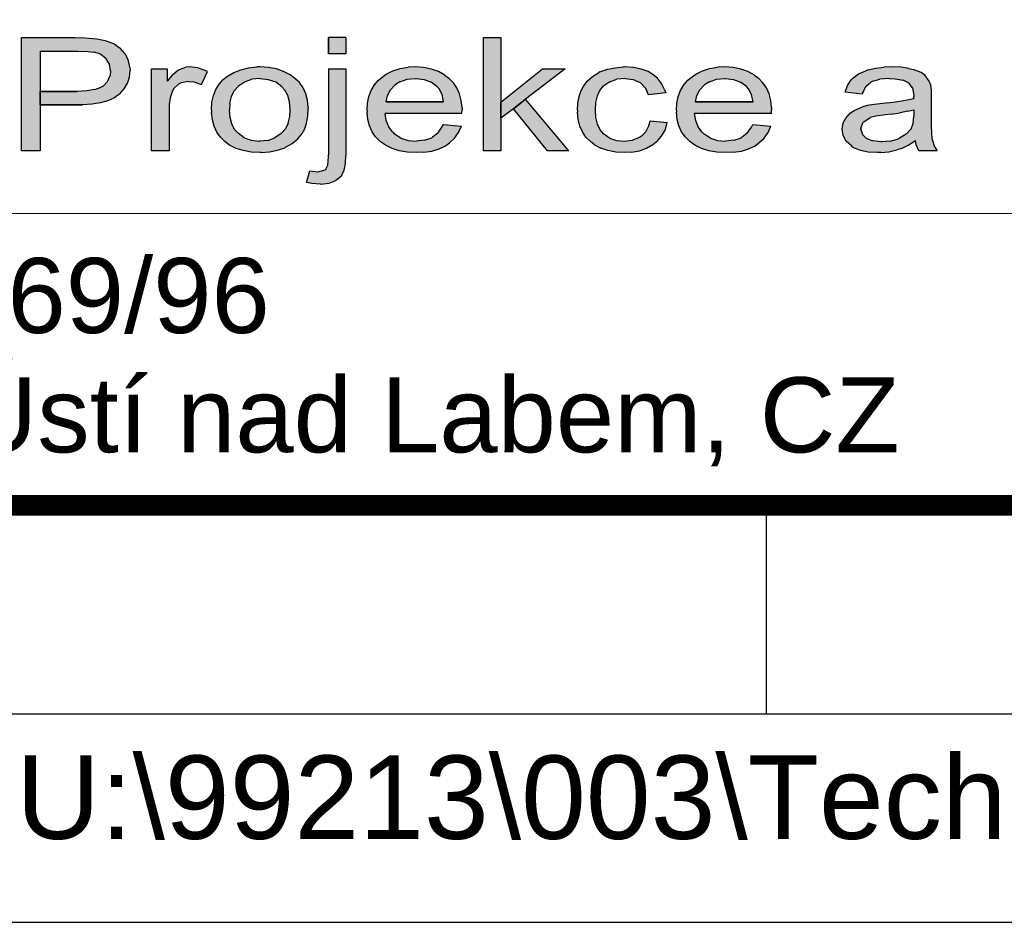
# Model space of a CAD drawing. Header units: millimetres. Extents: x -13222 to 1323140, y -27303 to 46947.
# Tile 4 of 11: x 48549 to 54454, y -27303 to -21892. Entities that reach past the tile are written whole.
import ezdxf
from ezdxf.enums import TextEntityAlignment as Align

# ---------------------------------------------------------------- set-up
doc = ezdxf.new("R2010")
doc.units = ezdxf.units.MM
doc.layers.add('_RAMECEK_FORMAT', color=255, linetype='Continuous', lineweight=25)
doc.styles.add('Arial', font='arial.ttf')

# ---------------------------------------------------------------- blocks, each defined once
blk = doc.blocks.new('A3-ČSN EN ISO 5457')
at = {"lineweight": 25}
blk.add_line((265, 5), (265, 10), dxfattribs=at)
for points in [[(0, 0), (420, 0), (420, 297), (0, 297)], [(15, 5), (415, 5), (415, 292), (15, 292)]]:
    blk.add_lwpolyline(points, close=True, dxfattribs=at)
at = {"color": 130, "const_width": 0.5}
blk.add_lwpolyline([(20, 10), (410, 10), (410, 287), (20, 287)], close=True, dxfattribs=at)
at = {"style": 'Arial', "flags": 8}
blk.add_attdef('CESTA', text='', height=2, dxfattribs=at).set_placement((247, 4), align=Align.TOP_LEFT)
blk = doc.blocks.new('INT-RAZITKO')
h = blk.add_hatch(color=240)
h.paths.add_polyline_path([(-162.872, 8.501), (-162.422, 8.501), (-162.422, 9.605), (-162.422, 9.925), (-162.422, 10.893), (-161.547, 10.893), (-161.508, 10.893), (-161.274, 10.885), (-161.125, 10.869), (-160.979, 10.816), (-160.841, 10.709), (-160.761, 10.576), (-160.733, 10.416), (-160.744, 10.308), (-160.805, 10.165), (-160.915, 10.052), (-160.959, 10.027), (-161.108, 9.969), (-161.301, 9.936), (-161.539, 9.925), (-162.422, 9.925), (-162.422, 9.605), (-161.404, 9.605), (-161.175, 9.621), (-160.973, 9.654), (-160.802, 9.701), (-160.659, 9.765), (-160.543, 9.845), (-160.523, 9.861), (-160.41, 9.986), (-160.33, 10.121), (-160.283, 10.267), (-160.267, 10.43), (-160.269, 10.502), (-160.303, 10.656), (-160.369, 10.8), (-160.391, 10.83), (-160.504, 10.96), (-160.645, 11.062), (-160.689, 11.084), (-160.863, 11.147), (-161.064, 11.186), (-161.161, 11.197), (-161.348, 11.208), (-161.586, 11.214), (-162.872, 11.214)])
h.paths.add_polyline_path([(-159.328, 9.613), (-159.306, 9.77), (-159.259, 9.917), (-159.226, 9.986), (-159.105, 10.101), (-159.044, 10.132), (-158.857, 10.165), (-158.735, 10.154), (-158.55, 10.093), (-158.407, 10.402), (-158.467, 10.43), (-158.652, 10.491), (-158.837, 10.51), (-158.926, 10.504), (-159.105, 10.444), (-159.132, 10.427), (-159.248, 10.325), (-159.373, 10.168), (-159.373, 10.466), (-159.751, 10.466), (-159.751, 8.501), (-159.331, 8.501), (-159.331, 9.53)])
h.paths.add_polyline_path([(-158.302, 9.663), (-158.313, 9.483), (-158.31, 9.42), (-158.291, 9.246), (-158.249, 9.091), (-158.186, 8.951), (-158.1, 8.829), (-157.99, 8.722), (-157.88, 8.639), (-157.722, 8.559), (-157.551, 8.504), (-157.361, 8.468), (-157.151, 8.457), (-157.118, 8.457), (-156.919, 8.473), (-156.732, 8.512), (-156.555, 8.575), (-156.539, 8.584), (-156.378, 8.675), (-156.243, 8.785), (-156.136, 8.915), (-156.078, 9.025), (-156.031, 9.166), (-156.003, 9.329), (-155.995, 9.511), (-155.995, 9.544), (-156.011, 9.715), (-156.053, 9.87), (-156.116, 10.01), (-156.205, 10.135), (-156.318, 10.245), (-156.428, 10.325), (-156.585, 10.405), (-156.757, 10.463), (-156.947, 10.499), (-157.151, 10.51), (-157.223, 10.51), (-157.422, 10.488), (-157.606, 10.446), (-157.775, 10.38), (-157.929, 10.292), (-158.031, 10.212), (-158.131, 10.099), (-158.211, 9.972), (-158.266, 9.825)])
h.paths.add_polyline_path([(-157.871, 9.646), (-157.833, 9.803), (-157.767, 9.939), (-157.674, 10.048), (-157.518, 10.154), (-157.347, 10.215), (-157.147, 10.234), (-156.95, 10.212), (-156.781, 10.151), (-156.632, 10.046), (-156.555, 9.958), (-156.483, 9.828), (-156.439, 9.674), (-156.425, 9.494), (-156.436, 9.32), (-156.475, 9.16), (-156.541, 9.028), (-156.638, 8.914), (-156.79, 8.81), (-156.961, 8.749), (-157.16, 8.729), (-157.358, 8.752), (-157.529, 8.815), (-157.675, 8.92), (-157.758, 9.014), (-157.827, 9.147), (-157.869, 9.301), (-157.882, 9.483)], flags=16)
h.paths.add_polyline_path([(-155.506, 8.402), (-155.506, 8.352), (-155.526, 8.167), (-155.573, 8.052), (-155.76, 7.996), (-155.956, 8.021), (-156.036, 7.739), (-155.907, 7.717), (-155.708, 7.703), (-155.7, 7.703), (-155.49, 7.725), (-155.327, 7.786), (-155.206, 7.888), (-155.184, 7.919), (-155.128, 8.037), (-155.098, 8.197), (-155.087, 8.393), (-155.087, 10.466), (-155.506, 10.466)])
h.paths.add_polyline_path([(-155.506, 10.827), (-155.087, 10.827), (-155.087, 11.214), (-155.506, 11.214)])
h.paths.add_polyline_path([(-154.405, 10.079), (-154.483, 9.95), (-154.538, 9.803), (-154.571, 9.643), (-154.582, 9.467), (-154.582, 9.425), (-154.565, 9.254), (-154.524, 9.097), (-154.461, 8.956), (-154.375, 8.832), (-154.265, 8.722), (-154.138, 8.633), (-153.983, 8.556), (-153.809, 8.501), (-153.616, 8.468), (-153.404, 8.457), (-153.222, 8.465), (-153.026, 8.495), (-152.852, 8.548), (-152.697, 8.622), (-152.603, 8.689), (-152.482, 8.802), (-152.385, 8.937), (-152.316, 9.091), (-152.75, 9.133), (-152.786, 9.067), (-152.885, 8.926), (-153.022, 8.816), (-153.202, 8.752), (-153.404, 8.73), (-153.597, 8.749), (-153.768, 8.807), (-153.92, 8.901), (-153.975, 8.953), (-154.063, 9.078), (-154.121, 9.224), (-154.149, 9.398), (-152.305, 9.398), (-152.303, 9.486), (-152.303, 9.538), (-152.322, 9.71), (-152.361, 9.867), (-152.424, 10.008), (-152.51, 10.132), (-152.617, 10.242), (-152.714, 10.314), (-152.868, 10.399), (-153.037, 10.46), (-153.224, 10.499), (-153.429, 10.51), (-153.597, 10.502), (-153.787, 10.471), (-153.961, 10.416), (-154.121, 10.339), (-154.262, 10.237), (-154.306, 10.195)])
h.paths.add_polyline_path([(-154.022, 9.966), (-153.909, 10.082), (-153.793, 10.157), (-153.619, 10.217), (-153.414, 10.238), (-153.213, 10.212), (-153.045, 10.148), (-152.904, 10.043), (-152.852, 9.983), (-152.783, 9.848), (-152.744, 9.671), (-154.127, 9.671), (-154.094, 9.828)], flags=16)
h.paths.add_polyline_path([(-151.789, 8.501), (-151.37, 8.501), (-151.37, 9.279), (-151.37, 9.665), (-151.37, 11.214), (-151.789, 11.214)])
h.paths.add_polyline_path([(-151.37, 9.665), (-151.37, 9.279), (-151.072, 9.505), (-150.779, 9.737), (-149.833, 10.466), (-150.376, 10.466)])
h.paths.add_polyline_path([(-150.255, 8.501), (-149.739, 8.501), (-150.779, 9.737), (-151.072, 9.505)])
h.paths.add_polyline_path([(-148.817, 10.455), (-148.997, 10.391), (-149.024, 10.377), (-149.176, 10.286), (-149.303, 10.17), (-149.4, 10.032), (-149.444, 9.947), (-149.493, 9.801), (-149.524, 9.643), (-149.535, 9.475), (-149.532, 9.425), (-149.515, 9.251), (-149.477, 9.094), (-149.413, 8.953), (-149.331, 8.829), (-149.223, 8.722), (-149.126, 8.647), (-148.975, 8.564), (-148.804, 8.504), (-148.616, 8.468), (-148.409, 8.457), (-148.241, 8.465), (-148.05, 8.501), (-147.879, 8.562), (-147.725, 8.65), (-147.603, 8.746), (-147.501, 8.873), (-147.426, 9.014), (-147.38, 9.177), (-147.791, 9.221), (-147.821, 9.102), (-147.893, 8.959), (-148, 8.851), (-148.047, 8.821), (-148.216, 8.752), (-148.414, 8.73), (-148.599, 8.749), (-148.768, 8.807), (-148.911, 8.909), (-148.991, 9.006), (-149.052, 9.138), (-149.091, 9.298), (-149.102, 9.486), (-149.091, 9.657), (-149.055, 9.817), (-148.994, 9.95), (-148.906, 10.057), (-148.903, 10.057), (-148.759, 10.157), (-148.588, 10.217), (-148.39, 10.237), (-148.196, 10.212), (-148.031, 10.137), (-148.003, 10.115), (-147.896, 9.997), (-147.827, 9.839), (-147.418, 9.889), (-147.443, 9.972), (-147.515, 10.118), (-147.617, 10.245), (-147.747, 10.35), (-147.838, 10.399), (-148.003, 10.46), (-148.194, 10.499), (-148.406, 10.51), (-148.431, 10.51), (-148.63, 10.493)])
h.paths.add_polyline_path([(-146.839, 10.237), (-146.883, 10.195), (-146.982, 10.079), (-147.059, 9.95), (-147.115, 9.803), (-147.148, 9.643), (-147.159, 9.467), (-147.159, 9.425), (-147.142, 9.254), (-147.101, 9.097), (-147.037, 8.956), (-146.952, 8.832), (-146.841, 8.722), (-146.715, 8.633), (-146.56, 8.556), (-146.386, 8.501), (-146.193, 8.468), (-145.98, 8.457), (-145.798, 8.465), (-145.602, 8.495), (-145.429, 8.548), (-145.274, 8.622), (-145.18, 8.689), (-145.059, 8.802), (-144.962, 8.937), (-144.893, 9.091), (-145.326, 9.133), (-145.362, 9.067), (-145.462, 8.926), (-145.599, 8.816), (-145.779, 8.752), (-145.98, 8.73), (-146.174, 8.749), (-146.345, 8.807), (-146.497, 8.901), (-146.552, 8.953), (-146.64, 9.078), (-146.698, 9.224), (-146.726, 9.398), (-144.882, 9.398), (-144.879, 9.486), (-144.879, 9.538), (-144.899, 9.71), (-144.937, 9.867), (-145.001, 10.008), (-145.086, 10.132), (-145.194, 10.242), (-145.291, 10.314), (-145.445, 10.399), (-145.613, 10.46), (-145.801, 10.499), (-146.005, 10.51), (-146.174, 10.502), (-146.364, 10.471), (-146.538, 10.416), (-146.698, 10.339)])
h.paths.add_polyline_path([(-146.485, 10.082), (-146.37, 10.157), (-146.196, 10.217), (-145.99, 10.238), (-145.79, 10.212), (-145.622, 10.148), (-145.481, 10.043), (-145.429, 9.983), (-145.36, 9.848), (-145.321, 9.671), (-146.703, 9.671), (-146.67, 9.828), (-146.599, 9.966)], flags=16)
h.paths.add_polyline_path([(-141.585, 10.477), (-141.772, 10.502), (-141.996, 10.51), (-142.183, 10.504), (-142.379, 10.479), (-142.559, 10.441), (-142.619, 10.422), (-142.796, 10.344), (-142.928, 10.242), (-142.967, 10.201), (-143.053, 10.066), (-143.111, 9.906), (-142.702, 9.861), (-142.688, 9.9), (-142.606, 10.052), (-142.492, 10.154), (-142.451, 10.173), (-142.283, 10.22), (-142.056, 10.234), (-141.916, 10.228), (-141.725, 10.192), (-141.578, 10.12), (-141.488, 10.005), (-141.46, 9.834), (-141.463, 9.748), (-141.582, 9.721), (-141.756, 9.687), (-141.965, 9.66), (-142.211, 9.632), (-142.418, 9.61), (-142.584, 9.583), (-142.713, 9.547), (-142.884, 9.475), (-142.984, 9.409), (-143.1, 9.285), (-143.157, 9.174), (-143.185, 9.02), (-143.16, 8.868), (-143.089, 8.733), (-142.964, 8.617), (-142.904, 8.575), (-142.746, 8.509), (-142.559, 8.471), (-142.338, 8.457), (-142.258, 8.46), (-142.062, 8.479), (-141.874, 8.52), (-141.764, 8.559), (-141.598, 8.639), (-141.427, 8.744), (-141.408, 8.644), (-141.344, 8.501), (-140.906, 8.501), (-140.958, 8.586), (-141.011, 8.738), (-141.022, 8.799), (-141.03, 8.923), (-141.038, 9.1), (-141.038, 9.323), (-141.038, 9.768), (-141.044, 9.952), (-141.06, 10.074), (-141.096, 10.173), (-141.19, 10.303), (-141.292, 10.375), (-141.482, 10.452)])
h.paths.add_polyline_path([(-141.463, 9.486), (-141.463, 9.365), (-141.463, 9.332), (-141.482, 9.158), (-141.531, 9.027), (-141.648, 8.898), (-141.808, 8.802), (-141.855, 8.782), (-142.037, 8.733), (-142.243, 8.716), (-142.457, 8.741), (-142.608, 8.807), (-142.688, 8.882), (-142.739, 9.032), (-142.675, 9.193), (-142.515, 9.296), (-142.379, 9.329), (-142.147, 9.362), (-142.012, 9.378), (-141.792, 9.412), (-141.609, 9.447)], flags=16)
h.paths.add_polyline_path([(-138.643, 10.466), (-139.062, 10.466), (-139.062, 8.501), (-138.643, 8.501)])
h.paths.add_polyline_path([(-138.643, 11.214), (-139.062, 11.214), (-139.062, 10.83), (-138.643, 10.83)])
h.paths.add_polyline_path([(-137.547, 9.861), (-137.484, 9.991), (-137.39, 10.085), (-137.296, 10.14), (-137.125, 10.201), (-136.926, 10.22), (-136.813, 10.215), (-136.634, 10.162), (-136.57, 10.126), (-136.463, 10.002), (-136.427, 9.875), (-136.413, 9.696), (-136.413, 8.501), (-135.994, 8.501), (-135.994, 9.723), (-135.999, 9.911), (-136.016, 10.032), (-136.057, 10.146), (-136.148, 10.278), (-136.25, 10.364), (-136.427, 10.446), (-136.452, 10.455), (-136.637, 10.496), (-136.838, 10.51), (-137.015, 10.499), (-137.197, 10.463), (-137.362, 10.397), (-137.503, 10.306), (-137.627, 10.187), (-137.627, 10.466), (-138.003, 10.466), (-138.003, 8.501), (-137.586, 8.501), (-137.586, 9.574), (-137.58, 9.693)])
h.paths.add_polyline_path([(-133.458, 10.245), (-133.458, 10.466), (-135.478, 10.466), (-135.478, 10.195), (-134.404, 10.195), (-134.211, 10.198), (-133.999, 10.206), (-135.572, 8.771), (-135.572, 8.501), (-133.383, 8.501), (-133.383, 8.788), (-134.526, 8.788), (-134.653, 8.788), (-134.849, 8.782), (-135.055, 8.771), (-134.796, 8.998)])
h.paths.add_polyline_path([(-133.67, 11.227), (-134.145, 11.227), (-134.401, 10.913), (-134.664, 11.227), (-135.144, 11.227), (-134.642, 10.709), (-134.194, 10.709)])
h.paths.add_polyline_path([(-132.928, 10.079), (-133.005, 9.95), (-133.06, 9.803), (-133.093, 9.643), (-133.104, 9.467), (-133.104, 9.425), (-133.088, 9.254), (-133.047, 9.097), (-132.983, 8.956), (-132.898, 8.832), (-132.787, 8.722), (-132.66, 8.633), (-132.506, 8.556), (-132.332, 8.501), (-132.139, 8.468), (-131.926, 8.457), (-131.744, 8.465), (-131.548, 8.495), (-131.374, 8.548), (-131.22, 8.622), (-131.126, 8.689), (-131.004, 8.802), (-130.908, 8.937), (-130.839, 9.091), (-131.272, 9.133), (-131.308, 9.067), (-131.407, 8.926), (-131.545, 8.816), (-131.725, 8.752), (-131.923, 8.73), (-132.117, 8.749), (-132.29, 8.807), (-132.442, 8.901), (-132.497, 8.953), (-132.586, 9.078), (-132.644, 9.224), (-132.671, 9.398), (-130.828, 9.398), (-130.825, 9.486), (-130.825, 9.538), (-130.844, 9.71), (-130.883, 9.867), (-130.947, 10.008), (-131.032, 10.132), (-131.14, 10.242), (-131.236, 10.314), (-131.388, 10.399), (-131.559, 10.46), (-131.747, 10.499), (-131.951, 10.51), (-132.117, 10.502), (-132.31, 10.471), (-132.484, 10.416), (-132.644, 10.339), (-132.784, 10.237), (-132.829, 10.195)])
h.paths.add_polyline_path([(-132.544, 9.966), (-132.431, 10.082), (-132.315, 10.157), (-132.141, 10.217), (-131.936, 10.238), (-131.736, 10.212), (-131.567, 10.148), (-131.427, 10.043), (-131.374, 9.983), (-131.305, 9.848), (-131.267, 9.671), (-132.649, 9.671), (-132.616, 9.828)], flags=16)
h.paths.add_polyline_path([(-129.937, 10.187), (-129.937, 10.466), (-130.312, 10.466), (-130.312, 8.501), (-129.892, 8.501), (-129.892, 9.574), (-129.887, 9.693), (-129.854, 9.861), (-129.79, 9.991), (-129.699, 10.085), (-129.605, 10.14), (-129.432, 10.201), (-129.236, 10.22), (-129.122, 10.215), (-128.943, 10.162), (-128.88, 10.126), (-128.772, 10.002), (-128.733, 9.875), (-128.722, 9.696), (-128.722, 8.501), (-128.303, 8.501), (-128.303, 9.723), (-128.308, 9.911), (-128.325, 10.032), (-128.366, 10.146), (-128.457, 10.278), (-128.56, 10.364), (-128.736, 10.446), (-128.761, 10.455), (-128.946, 10.496), (-129.147, 10.51), (-129.321, 10.499), (-129.506, 10.463), (-129.669, 10.397), (-129.812, 10.306)])
h.paths.add_polyline_path([(-127.445, 10.466), (-127.897, 10.466), (-126.959, 8.498), (-126.995, 8.415), (-127.061, 8.277), (-127.125, 8.167), (-127.275, 8.056), (-127.486, 8.026), (-127.525, 8.029), (-127.726, 8.057), (-127.679, 7.745), (-127.596, 7.725), (-127.409, 7.703), (-127.235, 7.72), (-127.064, 7.781), (-127.058, 7.783), (-126.926, 7.883), (-126.809, 8.018), (-126.741, 8.131), (-126.664, 8.277), (-126.573, 8.468), (-125.632, 10.466), (-126.051, 10.466), (-126.578, 9.32), (-126.642, 9.177), (-126.7, 9.025), (-126.752, 8.873), (-126.752, 8.876), (-126.807, 9.031), (-126.868, 9.183), (-126.931, 9.329)])
h.paths.add_polyline_path([(-126.995, 10.709), (-126.65, 10.709), (-126.137, 11.227), (-126.686, 11.227)])
h.paths.add_polyline_path([(-124.834, 9.77), (-124.79, 9.917), (-124.757, 9.986), (-124.635, 10.101), (-124.575, 10.132), (-124.387, 10.165), (-124.266, 10.154), (-124.081, 10.093), (-123.935, 10.402), (-123.998, 10.43), (-124.183, 10.491), (-124.365, 10.51), (-124.456, 10.504), (-124.635, 10.444), (-124.66, 10.427), (-124.776, 10.325), (-124.903, 10.168), (-124.903, 10.466), (-125.278, 10.466), (-125.278, 8.501), (-124.859, 8.501), (-124.859, 9.53), (-124.856, 9.613)])
h.paths.add_polyline_path([(-123.683, 8.501), (-123.264, 10.466), (-123.683, 10.466)])
h.paths.add_polyline_path([(-123.683, 11.214), (-123.683, 10.83), (-123.264, 10.83), (-123.264, 11.214)])
h.paths.add_polyline_path([(-123.683, 8.501), (-123.264, 8.501), (-123.264, 10.466)])
h.paths.add_polyline_path([(-122.626, 8.501), (-122.207, 8.501), (-122.207, 9.574), (-122.202, 9.693), (-122.168, 9.861), (-122.105, 9.991), (-122.011, 10.085), (-121.92, 10.14), (-121.746, 10.201), (-121.55, 10.22), (-121.434, 10.215), (-121.258, 10.162), (-121.194, 10.126), (-121.084, 10.002), (-121.048, 9.875), (-121.034, 9.696), (-121.034, 8.501), (-120.618, 8.501), (-120.618, 9.723), (-120.623, 9.911), (-120.64, 10.032), (-120.681, 10.146), (-120.769, 10.278), (-120.871, 10.364), (-121.051, 10.446), (-121.076, 10.455), (-121.261, 10.496), (-121.462, 10.51), (-121.636, 10.499), (-121.821, 10.463), (-121.984, 10.397), (-122.127, 10.306), (-122.248, 10.187), (-122.248, 10.466), (-122.626, 10.466)])
h.paths.add_polyline_path([(-120.005, 10.013), (-120.035, 9.958), (-120.09, 9.809), (-120.124, 9.657), (-120.135, 9.494), (-120.126, 9.356), (-120.093, 9.202), (-120.038, 9.056), (-119.958, 8.92), (-119.856, 8.793), (-119.765, 8.711), (-119.621, 8.62), (-119.456, 8.553), (-119.271, 8.515), (-119.064, 8.501), (-119.05, 8.501), (-118.86, 8.517), (-118.683, 8.567), (-118.523, 8.647), (-118.38, 8.758), (-118.382, 8.6), (-118.391, 8.435), (-118.41, 8.329), (-118.495, 8.181), (-118.625, 8.07), (-118.683, 8.043), (-118.857, 7.996), (-119.075, 7.979), (-119.144, 7.982), (-119.343, 8.01), (-119.5, 8.07), (-119.577, 8.137), (-119.643, 8.291), (-120.049, 8.338), (-120.046, 8.241), (-120.005, 8.09), (-119.917, 7.963), (-119.787, 7.863), (-119.657, 7.8), (-119.483, 7.748), (-119.29, 7.714), (-119.072, 7.703), (-119.003, 7.703), (-118.796, 7.72), (-118.609, 7.759), (-118.443, 7.814), (-118.313, 7.883), (-118.173, 7.99), (-118.07, 8.117), (-118.059, 8.139), (-118.013, 8.25), (-117.979, 8.393), (-117.96, 8.564), (-117.955, 8.769), (-117.955, 10.466), (-118.341, 10.466), (-118.341, 10.228), (-118.385, 10.27), (-118.531, 10.375), (-118.691, 10.449), (-118.868, 10.496), (-119.064, 10.51), (-119.078, 10.51), (-119.282, 10.493), (-119.467, 10.452), (-119.632, 10.38), (-119.643, 10.375), (-119.79, 10.278), (-119.911, 10.157)])
h.paths.add_polyline_path([(-119.599, 9.944), (-119.508, 10.055), (-119.387, 10.143), (-119.221, 10.212), (-119.034, 10.234), (-118.865, 10.217), (-118.697, 10.157), (-118.545, 10.052), (-118.473, 9.972), (-118.402, 9.842), (-118.36, 9.687), (-118.346, 9.508), (-118.355, 9.356), (-118.388, 9.196), (-118.451, 9.061), (-118.54, 8.953), (-118.667, 8.862), (-118.835, 8.799), (-119.025, 8.777), (-119.191, 8.793), (-119.362, 8.851), (-119.511, 8.953), (-119.585, 9.045), (-119.652, 9.174), (-119.69, 9.332), (-119.704, 9.519), (-119.696, 9.646), (-119.663, 9.806)], flags=16)
at = {"color": 240}
for p, q in [((-162.872, 8.501), (-162.872, 11.214)), ((-162.872, 11.214), (-161.586, 11.214)), ((-161.586, 11.214), (-161.348, 11.208)), ((-161.348, 11.208), (-161.161, 11.197)), ((-161.161, 11.197), (-161.064, 11.186)), ((-161.064, 11.186), (-160.863, 11.147)), ((-160.863, 11.147), (-160.689, 11.084)), ((-155.506, 11.214), (-155.506, 10.827)), ((-155.087, 11.214), (-155.506, 11.214)), ((-155.506, 10.827), (-155.506, 11.214)), ((-155.506, 11.214), (-155.506, 10.827)), ((-155.087, 11.214), (-155.087, 10.827)), ((-151.789, 8.501), (-151.789, 11.214)), ((-151.789, 11.214), (-151.37, 11.214)), ((-151.37, 11.214), (-151.37, 9.665)), ((-162.422, 10.893), (-162.422, 9.925)), ((-162.422, 10.893), (-161.547, 10.893)), ((-161.547, 10.893), (-161.508, 10.893)), ((-161.508, 10.893), (-161.274, 10.885)), ((-161.274, 10.885), (-161.125, 10.869)), ((-160.979, 10.816), (-161.125, 10.869)), ((-160.689, 11.084), (-160.645, 11.062)), ((-160.645, 11.062), (-160.504, 10.96)), ((-160.391, 10.83), (-160.504, 10.96)), ((-160.841, 10.709), (-160.979, 10.816)), ((-160.761, 10.576), (-160.841, 10.709)), ((-160.369, 10.8), (-160.391, 10.83)), ((-160.303, 10.656), (-160.369, 10.8)), ((-160.269, 10.502), (-160.303, 10.656)), ((-155.087, 10.827), (-155.506, 10.827)), ((-155.506, 10.827), (-155.506, 10.827)), ((-160.733, 10.416), (-160.761, 10.576)), ((-160.733, 10.416), (-160.744, 10.308)), ((-160.283, 10.267), (-160.267, 10.43)), ((-160.269, 10.502), (-160.267, 10.43)), ((-159.751, 8.501), (-159.751, 10.466)), ((-159.751, 10.466), (-159.373, 10.466)), ((-159.373, 10.466), (-159.373, 10.168)), ((-159.248, 10.325), (-159.132, 10.427)), ((-159.132, 10.427), (-159.105, 10.444)), ((-159.105, 10.444), (-158.926, 10.504)), ((-158.837, 10.51), (-158.926, 10.504)), ((-158.652, 10.491), (-158.837, 10.51)), ((-158.467, 10.43), (-158.652, 10.491)), ((-158.55, 10.093), (-158.407, 10.402)), ((-158.407, 10.402), (-158.467, 10.43)), ((-157.775, 10.38), (-157.606, 10.446)), ((-157.606, 10.446), (-157.422, 10.488)), ((-157.422, 10.488), (-157.223, 10.51)), ((-157.151, 10.51), (-157.223, 10.51)), ((-156.947, 10.499), (-157.151, 10.51)), ((-156.757, 10.463), (-156.947, 10.499)), ((-156.585, 10.405), (-156.757, 10.463)), ((-156.428, 10.325), (-156.585, 10.405)), ((-155.506, 10.466), (-155.506, 8.402)), ((-155.506, 10.466), (-155.087, 10.466)), ((-155.087, 10.466), (-155.087, 8.393)), ((-154.121, 10.339), (-153.961, 10.416)), ((-153.961, 10.416), (-153.787, 10.471)), ((-153.787, 10.471), (-153.597, 10.502)), ((-153.429, 10.51), (-153.597, 10.502)), ((-153.224, 10.499), (-153.429, 10.51)), ((-153.037, 10.46), (-153.224, 10.499)), ((-152.868, 10.399), (-153.037, 10.46)), ((-152.714, 10.314), (-152.868, 10.399)), ((-151.37, 9.665), (-150.376, 10.466)), ((-149.833, 10.466), (-150.779, 9.737)), ((-150.376, 10.466), (-149.833, 10.466)), ((-148.997, 10.391), (-148.817, 10.455)), ((-148.817, 10.455), (-148.63, 10.493)), ((-148.63, 10.493), (-148.431, 10.51)), ((-148.406, 10.51), (-148.431, 10.51)), ((-148.194, 10.499), (-148.406, 10.51)), ((-148.003, 10.46), (-148.194, 10.499)), ((-147.838, 10.399), (-148.003, 10.46)), ((-147.747, 10.35), (-147.838, 10.399)), ((-146.698, 10.339), (-146.538, 10.416)), ((-146.538, 10.416), (-146.364, 10.471)), ((-146.364, 10.471), (-146.174, 10.502)), ((-146.005, 10.51), (-146.174, 10.502)), ((-145.801, 10.499), (-146.005, 10.51)), ((-145.613, 10.46), (-145.801, 10.499)), ((-145.445, 10.399), (-145.613, 10.46)), ((-145.291, 10.314), (-145.445, 10.399)), ((-142.796, 10.344), (-142.619, 10.422)), ((-142.559, 10.441), (-142.619, 10.422)), ((-142.559, 10.441), (-142.379, 10.479)), ((-142.379, 10.479), (-142.183, 10.504)), ((-141.996, 10.51), (-142.183, 10.504)), ((-141.772, 10.502), (-141.996, 10.51)), ((-141.585, 10.477), (-141.772, 10.502)), ((-141.585, 10.477), (-141.482, 10.452)), ((-141.292, 10.375), (-141.482, 10.452)), ((-160.915, 10.052), (-160.805, 10.165)), ((-160.805, 10.165), (-160.744, 10.308)), ((-160.33, 10.121), (-160.283, 10.267)), ((-159.248, 10.325), (-159.373, 10.168)), ((-159.373, 10.168), (-159.373, 10.168)), ((-158.857, 10.165), (-159.044, 10.132)), ((-158.857, 10.165), (-158.735, 10.154)), ((-158.131, 10.099), (-158.031, 10.212)), ((-158.031, 10.212), (-157.929, 10.292)), ((-157.929, 10.292), (-157.775, 10.38)), ((-157.518, 10.154), (-157.347, 10.215)), ((-157.151, 10.234), (-157.347, 10.215)), ((-157.151, 10.234), (-157.143, 10.234)), ((-157.143, 10.234), (-156.95, 10.212)), ((-156.95, 10.212), (-156.781, 10.151)), ((-156.318, 10.245), (-156.428, 10.325)), ((-156.205, 10.135), (-156.318, 10.245)), ((-154.405, 10.079), (-154.306, 10.195)), ((-154.306, 10.195), (-154.262, 10.237)), ((-154.262, 10.237), (-154.121, 10.339)), ((-153.793, 10.157), (-153.909, 10.082)), ((-153.793, 10.157), (-153.619, 10.217)), ((-153.619, 10.217), (-153.423, 10.237)), ((-153.423, 10.237), (-153.406, 10.237)), ((-153.406, 10.237), (-153.213, 10.212)), ((-153.213, 10.212), (-153.045, 10.148)), ((-152.714, 10.314), (-152.617, 10.242)), ((-152.51, 10.132), (-152.617, 10.242)), ((-149.4, 10.032), (-149.303, 10.17)), ((-149.303, 10.17), (-149.176, 10.286)), ((-149.176, 10.286), (-149.024, 10.377)), ((-148.997, 10.391), (-149.024, 10.377)), ((-148.759, 10.157), (-148.903, 10.057)), ((-148.759, 10.157), (-148.588, 10.217)), ((-148.39, 10.237), (-148.588, 10.217)), ((-148.39, 10.237), (-148.196, 10.212)), ((-148.196, 10.212), (-148.031, 10.137)), ((-147.617, 10.245), (-147.747, 10.35)), ((-147.515, 10.118), (-147.617, 10.245)), ((-146.982, 10.079), (-146.883, 10.195)), ((-146.883, 10.195), (-146.839, 10.237)), ((-146.839, 10.237), (-146.698, 10.339)), ((-146.37, 10.157), (-146.485, 10.082)), ((-146.37, 10.157), (-146.196, 10.217)), ((-146.196, 10.217), (-146, 10.237)), ((-146, 10.237), (-145.983, 10.237)), ((-145.983, 10.237), (-145.79, 10.212)), ((-145.79, 10.212), (-145.622, 10.148)), ((-145.291, 10.314), (-145.194, 10.242)), ((-145.086, 10.132), (-145.194, 10.242)), ((-143.053, 10.066), (-142.967, 10.201)), ((-142.967, 10.201), (-142.928, 10.242)), ((-142.928, 10.242), (-142.796, 10.344)), ((-142.451, 10.173), (-142.492, 10.154)), ((-142.451, 10.173), (-142.283, 10.22)), ((-142.056, 10.234), (-142.283, 10.22)), ((-142.056, 10.234), (-141.916, 10.228)), ((-141.916, 10.228), (-141.725, 10.192)), ((-141.579, 10.121), (-141.725, 10.192)), ((-141.19, 10.303), (-141.292, 10.375)), ((-141.096, 10.173), (-141.19, 10.303)), ((-141.06, 10.074), (-141.096, 10.173)), ((-162.422, 9.925), (-162.422, 9.605)), ((-161.539, 9.925), (-162.422, 9.925)), ((-162.422, 9.925), (-161.539, 9.925)), ((-162.422, 9.925), (-161.539, 9.925)), ((-162.422, 9.605), (-162.422, 9.925)), ((-161.301, 9.936), (-161.539, 9.925)), ((-161.539, 9.925), (-161.539, 9.925)), ((-161.108, 9.969), (-161.301, 9.936)), ((-161.108, 9.969), (-160.959, 10.027)), ((-160.915, 10.052), (-160.959, 10.027)), ((-160.523, 9.861), (-160.41, 9.986)), ((-160.41, 9.986), (-160.33, 10.121)), ((-159.226, 9.986), (-159.259, 9.917)), ((-159.105, 10.101), (-159.226, 9.986)), ((-159.044, 10.132), (-159.105, 10.101)), ((-158.735, 10.154), (-158.55, 10.093)), ((-158.266, 9.825), (-158.211, 9.972)), ((-158.211, 9.972), (-158.131, 10.099)), ((-157.833, 9.803), (-157.767, 9.939)), ((-157.767, 9.939), (-157.675, 10.046)), ((-157.664, 10.055), (-157.675, 10.046)), ((-157.664, 10.055), (-157.518, 10.154)), ((-156.632, 10.046), (-156.781, 10.151)), ((-156.555, 9.958), (-156.632, 10.046)), ((-156.483, 9.828), (-156.555, 9.958)), ((-156.116, 10.01), (-156.205, 10.135)), ((-156.053, 9.87), (-156.116, 10.01)), ((-154.538, 9.803), (-154.483, 9.95)), ((-154.483, 9.95), (-154.405, 10.079)), ((-154.094, 9.828), (-154.022, 9.966)), ((-154.022, 9.966), (-153.909, 10.082)), ((-152.904, 10.043), (-153.045, 10.148)), ((-152.852, 9.983), (-152.904, 10.043)), ((-152.783, 9.848), (-152.852, 9.983)), ((-152.424, 10.008), (-152.51, 10.132)), ((-152.361, 9.867), (-152.424, 10.008)), ((-149.493, 9.801), (-149.444, 9.947)), ((-149.444, 9.947), (-149.4, 10.032)), ((-149.055, 9.817), (-148.994, 9.95)), ((-148.994, 9.95), (-148.906, 10.057)), ((-148.903, 10.057), (-148.906, 10.057)), ((-148.003, 10.115), (-148.031, 10.137)), ((-148.003, 10.115), (-147.896, 9.997)), ((-147.827, 9.839), (-147.896, 9.997)), ((-147.443, 9.972), (-147.515, 10.118)), ((-147.443, 9.972), (-147.418, 9.889)), ((-147.115, 9.803), (-147.059, 9.95)), ((-147.059, 9.95), (-146.982, 10.079)), ((-146.67, 9.828), (-146.599, 9.966)), ((-146.599, 9.966), (-146.485, 10.082)), ((-145.481, 10.043), (-145.622, 10.148)), ((-145.429, 9.983), (-145.481, 10.043)), ((-145.36, 9.848), (-145.429, 9.983)), ((-145.001, 10.008), (-145.086, 10.132)), ((-144.937, 9.867), (-145.001, 10.008)), ((-143.111, 9.906), (-143.053, 10.066)), ((-142.688, 9.9), (-142.606, 10.052)), ((-142.606, 10.052), (-142.492, 10.154)), ((-141.579, 10.121), (-141.576, 10.118)), ((-141.488, 10.005), (-141.576, 10.118)), ((-141.46, 9.834), (-141.488, 10.005)), ((-141.044, 9.952), (-141.06, 10.074)), ((-141.038, 9.768), (-141.044, 9.952)), ((-160.802, 9.701), (-160.973, 9.654)), ((-160.659, 9.765), (-160.802, 9.701)), ((-160.543, 9.845), (-160.659, 9.765)), ((-160.523, 9.861), (-160.543, 9.845)), ((-159.306, 9.77), (-159.328, 9.613)), ((-159.259, 9.917), (-159.306, 9.77)), ((-158.302, 9.663), (-158.266, 9.825)), ((-157.871, 9.646), (-157.833, 9.803)), ((-156.439, 9.674), (-156.483, 9.828)), ((-156.011, 9.715), (-156.053, 9.87)), ((-155.995, 9.544), (-156.011, 9.715)), ((-154.571, 9.643), (-154.538, 9.803)), ((-154.127, 9.671), (-154.094, 9.828)), ((-152.744, 9.671), (-152.783, 9.848)), ((-152.322, 9.71), (-152.361, 9.867)), ((-152.303, 9.538), (-152.322, 9.71)), ((-150.779, 9.737), (-151.072, 9.505)), ((-151.072, 9.505), (-150.779, 9.737)), ((-149.739, 8.501), (-150.779, 9.737)), ((-149.524, 9.643), (-149.493, 9.801)), ((-149.091, 9.657), (-149.055, 9.817)), ((-147.418, 9.889), (-147.827, 9.839)), ((-147.148, 9.643), (-147.115, 9.803)), ((-146.703, 9.671), (-146.67, 9.828)), ((-145.321, 9.671), (-145.36, 9.848)), ((-144.899, 9.71), (-144.937, 9.867)), ((-144.879, 9.538), (-144.899, 9.71)), ((-142.702, 9.861), (-143.111, 9.906)), ((-142.688, 9.9), (-142.702, 9.861)), ((-141.756, 9.687), (-141.965, 9.66)), ((-141.582, 9.721), (-141.756, 9.687)), ((-141.463, 9.748), (-141.582, 9.721)), ((-141.463, 9.748), (-141.46, 9.834)), ((-141.038, 9.323), (-141.038, 9.768)), ((-162.422, 9.605), (-162.422, 8.501)), ((-161.544, 9.605), (-162.422, 9.605)), ((-162.422, 9.605), (-161.404, 9.605)), ((-161.404, 9.605), (-162.422, 9.605)), ((-161.404, 9.605), (-161.544, 9.605)), ((-161.175, 9.621), (-161.404, 9.605)), ((-160.973, 9.654), (-161.175, 9.621)), ((-159.328, 9.613), (-159.331, 9.53)), ((-159.331, 9.53), (-159.331, 8.501)), ((-158.313, 9.483), (-158.302, 9.663)), ((-158.313, 9.483), (-158.31, 9.42)), ((-157.871, 9.646), (-157.882, 9.483)), ((-157.869, 9.301), (-157.882, 9.483)), ((-156.425, 9.494), (-156.439, 9.674)), ((-156.436, 9.32), (-156.425, 9.494)), ((-156.003, 9.329), (-155.995, 9.511)), ((-155.995, 9.544), (-155.995, 9.511)), ((-154.582, 9.467), (-154.571, 9.643)), ((-154.582, 9.467), (-154.582, 9.425)), ((-152.744, 9.671), (-154.127, 9.671)), ((-154.127, 9.671), (-152.744, 9.671)), ((-154.127, 9.671), (-152.744, 9.671)), ((-152.744, 9.671), (-152.744, 9.671)), ((-152.305, 9.398), (-152.303, 9.486)), ((-152.303, 9.538), (-152.303, 9.486)), ((-151.37, 9.665), (-151.37, 9.279)), ((-151.37, 9.279), (-151.37, 9.665)), ((-151.37, 9.665), (-151.37, 9.665)), ((-151.072, 9.505), (-151.37, 9.279)), ((-150.255, 8.501), (-151.072, 9.505)), ((-149.535, 9.475), (-149.524, 9.643)), ((-149.535, 9.475), (-149.532, 9.425)), ((-149.102, 9.486), (-149.091, 9.657)), ((-149.091, 9.298), (-149.102, 9.486)), ((-147.159, 9.467), (-147.148, 9.643)), ((-147.159, 9.467), (-147.159, 9.425)), ((-145.321, 9.671), (-146.703, 9.671)), ((-146.703, 9.671), (-145.321, 9.671)), ((-146.703, 9.671), (-145.321, 9.671)), ((-145.321, 9.671), (-145.321, 9.671)), ((-144.882, 9.398), (-144.879, 9.486)), ((-144.879, 9.538), (-144.879, 9.486)), ((-142.984, 9.409), (-142.884, 9.475)), ((-142.884, 9.475), (-142.713, 9.547)), ((-142.584, 9.583), (-142.713, 9.547)), ((-142.418, 9.61), (-142.584, 9.583)), ((-142.211, 9.632), (-142.418, 9.61)), ((-141.965, 9.66), (-142.211, 9.632)), ((-141.609, 9.447), (-141.463, 9.486)), ((-141.463, 9.486), (-141.463, 9.365)), ((-158.291, 9.246), (-158.31, 9.42)), ((-158.249, 9.091), (-158.291, 9.246)), ((-157.827, 9.147), (-157.869, 9.301)), ((-156.475, 9.16), (-156.436, 9.32)), ((-156.031, 9.166), (-156.003, 9.329)), ((-154.565, 9.254), (-154.582, 9.425)), ((-154.524, 9.097), (-154.565, 9.254)), ((-152.305, 9.398), (-154.149, 9.398)), ((-154.121, 9.224), (-154.149, 9.398)), ((-154.063, 9.078), (-154.121, 9.224)), ((-151.37, 9.279), (-151.37, 8.501)), ((-149.515, 9.251), (-149.532, 9.425)), ((-149.477, 9.094), (-149.515, 9.251)), ((-149.052, 9.138), (-149.091, 9.298)), ((-147.821, 9.102), (-147.791, 9.221)), ((-147.791, 9.221), (-147.38, 9.177)), ((-147.142, 9.254), (-147.159, 9.425)), ((-147.101, 9.097), (-147.142, 9.254)), ((-144.882, 9.398), (-146.726, 9.398)), ((-146.698, 9.224), (-146.726, 9.398)), ((-146.64, 9.078), (-146.698, 9.224)), ((-143.157, 9.174), (-143.1, 9.285)), ((-143.1, 9.285), (-142.984, 9.409)), ((-142.666, 9.199), (-142.515, 9.296)), ((-142.379, 9.329), (-142.515, 9.296)), ((-142.147, 9.362), (-142.379, 9.329)), ((-142.012, 9.378), (-142.147, 9.362)), ((-142.012, 9.378), (-141.792, 9.412)), ((-141.609, 9.447), (-141.792, 9.412)), ((-141.482, 9.158), (-141.463, 9.332)), ((-141.463, 9.365), (-141.463, 9.332)), ((-141.038, 9.1), (-141.038, 9.323)), ((-158.186, 8.951), (-158.249, 9.091)), ((-157.758, 9.014), (-157.827, 9.147)), ((-157.675, 8.92), (-157.758, 9.014)), ((-156.632, 8.92), (-156.541, 9.028)), ((-156.475, 9.16), (-156.541, 9.028)), ((-156.136, 8.915), (-156.078, 9.025)), ((-156.078, 9.025), (-156.031, 9.166)), ((-154.461, 8.956), (-154.524, 9.097)), ((-153.975, 8.953), (-154.063, 9.078)), ((-152.885, 8.926), (-152.786, 9.067)), ((-152.786, 9.067), (-152.75, 9.133)), ((-152.75, 9.133), (-152.316, 9.091)), ((-152.385, 8.937), (-152.316, 9.091)), ((-149.413, 8.953), (-149.477, 9.094)), ((-148.991, 9.006), (-149.052, 9.138)), ((-148.911, 8.909), (-148.991, 9.006)), ((-147.893, 8.959), (-147.821, 9.102)), ((-147.501, 8.873), (-147.426, 9.014)), ((-147.426, 9.014), (-147.38, 9.177)), ((-147.037, 8.956), (-147.101, 9.097)), ((-146.552, 8.953), (-146.64, 9.078)), ((-145.462, 8.926), (-145.362, 9.067)), ((-145.362, 9.067), (-145.326, 9.133)), ((-145.326, 9.133), (-144.893, 9.091)), ((-144.962, 8.937), (-144.893, 9.091)), ((-143.185, 9.02), (-143.157, 9.174)), ((-143.16, 8.868), (-143.185, 9.02)), ((-142.735, 9.042), (-142.738, 9.028)), ((-142.688, 8.882), (-142.738, 9.028)), ((-142.735, 9.042), (-142.677, 9.188)), ((-142.666, 9.199), (-142.677, 9.188)), ((-141.648, 8.898), (-141.538, 9.02)), ((-141.529, 9.031), (-141.538, 9.02)), ((-141.529, 9.031), (-141.482, 9.158)), ((-141.03, 8.923), (-141.038, 9.1)), ((-158.1, 8.829), (-158.186, 8.951)), ((-157.99, 8.722), (-158.1, 8.829)), ((-157.529, 8.815), (-157.675, 8.92)), ((-157.529, 8.815), (-157.358, 8.752)), ((-157.358, 8.752), (-157.168, 8.73)), ((-156.961, 8.749), (-157.151, 8.73)), ((-156.961, 8.749), (-156.79, 8.81)), ((-156.641, 8.912), (-156.79, 8.81)), ((-156.641, 8.912), (-156.632, 8.92)), ((-156.378, 8.675), (-156.243, 8.785)), ((-156.243, 8.785), (-156.136, 8.915)), ((-154.375, 8.832), (-154.461, 8.956)), ((-154.265, 8.722), (-154.375, 8.832)), ((-153.975, 8.953), (-153.92, 8.901)), ((-153.768, 8.807), (-153.92, 8.901)), ((-153.768, 8.807), (-153.597, 8.749)), ((-153.597, 8.749), (-153.404, 8.73)), ((-153.202, 8.752), (-153.404, 8.73)), ((-153.202, 8.752), (-153.031, 8.813)), ((-153.009, 8.827), (-153.031, 8.813)), ((-152.885, 8.926), (-153.009, 8.827)), ((-152.603, 8.689), (-152.482, 8.802)), ((-152.482, 8.802), (-152.385, 8.937)), ((-149.331, 8.829), (-149.413, 8.953)), ((-149.223, 8.722), (-149.331, 8.829)), ((-148.768, 8.807), (-148.911, 8.909)), ((-148.768, 8.807), (-148.599, 8.749)), ((-148.599, 8.749), (-148.414, 8.73)), ((-148.414, 8.73), (-148.216, 8.752)), ((-148.047, 8.821), (-148.216, 8.752)), ((-148, 8.851), (-148.047, 8.821)), ((-148, 8.851), (-147.893, 8.959)), ((-147.725, 8.65), (-147.603, 8.746)), ((-147.603, 8.746), (-147.501, 8.873)), ((-146.952, 8.832), (-147.037, 8.956)), ((-146.841, 8.722), (-146.952, 8.832)), ((-146.552, 8.953), (-146.497, 8.901)), ((-146.345, 8.807), (-146.497, 8.901)), ((-146.345, 8.807), (-146.174, 8.749)), ((-146.174, 8.749), (-145.98, 8.73)), ((-145.779, 8.752), (-145.98, 8.73)), ((-145.779, 8.752), (-145.608, 8.813)), ((-145.586, 8.827), (-145.608, 8.813)), ((-145.462, 8.926), (-145.586, 8.827)), ((-145.18, 8.689), (-145.059, 8.802)), ((-145.059, 8.802), (-144.962, 8.937)), ((-143.089, 8.733), (-143.16, 8.868)), ((-142.608, 8.807), (-142.688, 8.882)), ((-142.608, 8.807), (-142.457, 8.741)), ((-142.247, 8.716), (-142.457, 8.741)), ((-142.037, 8.733), (-141.855, 8.782)), ((-141.855, 8.782), (-141.808, 8.802)), ((-141.648, 8.898), (-141.808, 8.802)), ((-141.598, 8.639), (-141.427, 8.744)), ((-141.408, 8.644), (-141.427, 8.744)), ((-141.022, 8.799), (-141.03, 8.923)), ((-141.011, 8.738), (-141.022, 8.799)), ((-157.88, 8.639), (-157.99, 8.722)), ((-157.722, 8.559), (-157.88, 8.639)), ((-157.551, 8.504), (-157.722, 8.559)), ((-157.361, 8.468), (-157.551, 8.504)), ((-157.168, 8.73), (-157.151, 8.73)), ((-156.919, 8.473), (-156.732, 8.512)), ((-156.732, 8.512), (-156.555, 8.575)), ((-156.539, 8.584), (-156.555, 8.575)), ((-156.539, 8.584), (-156.378, 8.675)), ((-154.138, 8.633), (-154.265, 8.722)), ((-153.983, 8.556), (-154.138, 8.633)), ((-153.809, 8.501), (-153.983, 8.556)), ((-153.026, 8.495), (-152.852, 8.548)), ((-152.852, 8.548), (-152.697, 8.622)), ((-152.697, 8.622), (-152.603, 8.689)), ((-149.126, 8.647), (-149.223, 8.722)), ((-149.126, 8.647), (-148.975, 8.564)), ((-148.804, 8.504), (-148.975, 8.564)), ((-148.616, 8.468), (-148.804, 8.504)), ((-148.414, 8.73), (-148.414, 8.73)), ((-148.05, 8.501), (-147.879, 8.562)), ((-147.879, 8.562), (-147.725, 8.65)), ((-146.715, 8.633), (-146.841, 8.722)), ((-146.56, 8.556), (-146.715, 8.633)), ((-146.386, 8.501), (-146.56, 8.556)), ((-145.602, 8.495), (-145.429, 8.548)), ((-145.429, 8.548), (-145.274, 8.622)), ((-145.274, 8.622), (-145.18, 8.689)), ((-142.964, 8.617), (-143.089, 8.733)), ((-142.964, 8.617), (-142.904, 8.575)), ((-142.746, 8.509), (-142.904, 8.575)), ((-142.559, 8.471), (-142.746, 8.509)), ((-142.247, 8.716), (-142.239, 8.716)), ((-142.037, 8.733), (-142.239, 8.716)), ((-142.062, 8.479), (-141.874, 8.52)), ((-141.764, 8.559), (-141.874, 8.52)), ((-141.764, 8.559), (-141.598, 8.639)), ((-141.344, 8.501), (-141.408, 8.644)), ((-140.958, 8.586), (-141.011, 8.738)), ((-140.958, 8.586), (-140.906, 8.501)), ((-162.422, 8.501), (-162.872, 8.501)), ((-159.331, 8.501), (-159.751, 8.501)), ((-157.151, 8.457), (-157.361, 8.468)), ((-157.118, 8.457), (-157.151, 8.457)), ((-157.118, 8.457), (-156.919, 8.473)), ((-155.526, 8.167), (-155.506, 8.352)), ((-155.506, 8.352), (-155.506, 8.402)), ((-155.098, 8.197), (-155.087, 8.393)), ((-153.616, 8.468), (-153.809, 8.501)), ((-153.404, 8.457), (-153.616, 8.468)), ((-153.222, 8.465), (-153.404, 8.457)), ((-153.222, 8.465), (-153.026, 8.495)), ((-151.37, 8.501), (-151.789, 8.501)), ((-149.739, 8.501), (-150.255, 8.501)), ((-148.409, 8.457), (-148.616, 8.468)), ((-148.241, 8.465), (-148.409, 8.457)), ((-148.241, 8.465), (-148.05, 8.501)), ((-146.193, 8.468), (-146.386, 8.501)), ((-145.98, 8.457), (-146.193, 8.468)), ((-145.798, 8.465), (-145.98, 8.457)), ((-145.798, 8.465), (-145.602, 8.495)), ((-142.338, 8.457), (-142.559, 8.471)), ((-142.258, 8.46), (-142.338, 8.457)), ((-142.258, 8.46), (-142.062, 8.479)), ((-140.906, 8.501), (-141.344, 8.501)), ((-155.76, 7.996), (-155.584, 8.048)), ((-155.567, 8.065), (-155.584, 8.048)), ((-155.526, 8.167), (-155.567, 8.065)), ((-155.184, 7.919), (-155.128, 8.037)), ((-155.128, 8.037), (-155.098, 8.197)), ((-156.036, 7.739), (-155.956, 8.021)), ((-155.956, 8.021), (-155.76, 7.996)), ((-155.76, 7.996), (-155.76, 7.996)), ((-155.76, 7.996), (-155.76, 7.996)), ((-155.206, 7.888), (-155.327, 7.786)), ((-155.184, 7.919), (-155.206, 7.888)), ((-155.907, 7.717), (-156.036, 7.739)), ((-155.708, 7.703), (-155.907, 7.717)), ((-155.7, 7.703), (-155.708, 7.703)), ((-155.7, 7.703), (-155.49, 7.725)), ((-155.49, 7.725), (-155.327, 7.786))]:
    blk.add_line(p, q, dxfattribs=at)
at = {"color": 7, "lineweight": 15}
blk.add_line((-172.996, 7), (-107.453, 7), dxfattribs=at)
at = {"color": 130, "lineweight": 35}
blk.add_line((-175, 0), (0, 0), dxfattribs=at)
at = {"color": 7, "style": 'Arial'}
for s, p in [('Stará 2569/96', (-172.711, 4.131)), ('400 11 Ústí nad Labem, CZ', (-172.697, 1.269))]:
    blk.add_text(s, height=1.8, dxfattribs=at).set_placement(p)
at = {"color": 7, "style": 'Arial', "flags": 8}
for tag, p in [('R.4', (-171.131, 71.897)), ('R.3', (-171.131, 67.897)), ('R.2', (-171.131, 63.897)), ('R.1', (-171.131, 59.897)), ('PROFČ1', (-9.696, 34.827)), ('PROFČ2', (-9.696, 30.576)), ('VÝKRES3', (-97.5, 27.473))]:
    blk.add_attdef(tag, text='', height=2.5, dxfattribs=at).set_placement(p, align=Align.MIDDLE)
for tag, width, p, p2 in [('DAT4', 1.533851, (-166.216, 70.669), (-152.522, 70.669)), ('ZPR4', 1.573181, (-151.469, 70.669), (-137.425, 70.669)), ('KON4', 1.458249, (-128.471, 70.669), (-114.603, 70.669)), ('SCH4', 1.48868, (-105.474, 70.669), (-91.605, 70.669)), ('DAT3', 1.533851, (-166.216, 66.669), (-152.522, 66.669)), ('ZPR3', 1.573181, (-151.469, 66.669), (-137.425, 66.669)), ('KON3', 1.458249, (-128.471, 66.669), (-114.603, 66.669)), ('SCH3', 1.48868, (-105.474, 66.669), (-91.605, 66.669)), ('DAT2', 1.533851, (-166.216, 62.669), (-152.522, 62.669)), ('ZPR2', 1.573181, (-151.469, 62.669), (-137.425, 62.669)), ('KON2', 1.458249, (-128.471, 62.669), (-114.603, 62.669)), ('SCH2', 1.48868, (-105.474, 62.669), (-91.605, 62.669)), ('KON1', 1.458249, (-128.471, 58.669), (-114.603, 58.669)), ('SCH1', 1.48868, (-105.474, 58.669), (-91.605, 58.669)), ('DAT1', 1.533851, (-166.216, 58.669), (-152.522, 58.669)), ('ZPR1', 1.573181, (-151.469, 58.669), (-137.425, 58.669))]:
    blk.add_attdef(tag, text='', height=2.5, dxfattribs=dict(at, width=width)).set_placement(p, p2, align=Align.FIT)
for tag, p in [('POPIS4', (-82.301, 70.669)), ('POPIS3', (-82.301, 66.669)), ('POPIS2', (-82.301, 62.669)), ('POPIS1', (-82.301, 58.669)), ('ZÁKAZNÍK', (-157.365, 50.04)), ('PROJEKT', (-88.926, 50.04)), ('ZÁKAZNÍK_2', (-157.368, 44.966)), ('PROJEKT_2', (-88.933, 44.966)), ('VÝKRES1', (-159.466, 39.55)), ('Č.PROJEKTU', (-53.161, 21.581)), ('STUP.', (-92.444, 21.452)), ('FOR', (-7.3, 21.452)), ('MĚŘ.', (-96.833, 17.593)), ('ORI.Č.', (-48.555, 17.593)), ('LIS', (-7.3, 17.593))]:
    blk.add_attdef(tag, p, '', height=2.5, dxfattribs=at)
at = {"color": 130, "style": 'Arial', "flags": 8}
for tag, p in [('VÝKRES2', (-97.5, 34.5)), ('ČÍSLOV', (-68.985, 7.193)), ('REV', (-26.114, 6.737))]:
    blk.add_attdef(tag, text='', height=5, dxfattribs=at).set_placement(p, align=Align.MIDDLE)

msp = doc.modelspace()

# ---------------------------------------------------------------- block references
at = {"layer": '_RAMECEK_FORMAT'}
ref = msp.add_blockref('A3-ČSN EN ISO 5457', (-13222.3, -27302.6), dxfattribs=dict(at, xscale=250, yscale=250, zscale=250))
ref.add_attrib('CESTA', 'U:\\99213\\003\\Technicke_zadani_stavby\\Seznam_PD\\Dokumentace_puvodni_reseni_stavby\\SO 13\\BLOK SCHEMA TS.dwg', dxfattribs={"layer": '0', "height": 500, "style": 'Arial'}).set_placement((48527.7, -26302.6), align=Align.TOP_LEFT)
at = {"layer": '_RAMECEK_FORMAT', "xscale": 250, "yscale": 250, "zscale": 250}
msp.add_blockref('INT-RAZITKO', (89277.7, -24802.6), dxfattribs=at)

doc.saveas('drawing.dxf')
